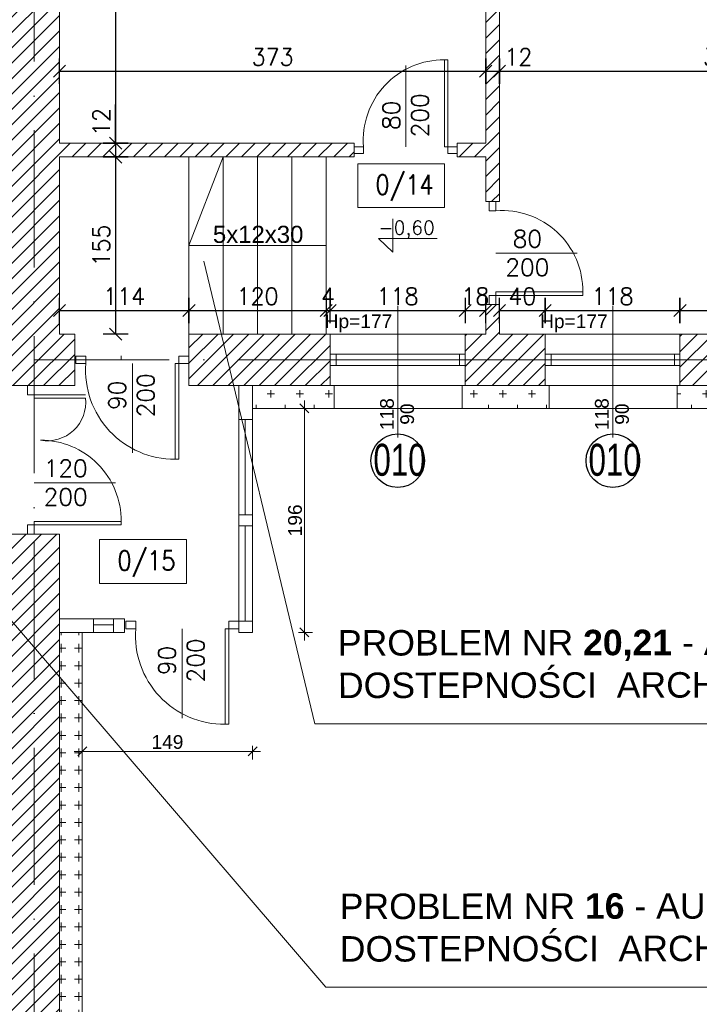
# Model space of a CAD drawing. Header units: millimetres. Extents: x -37273 to 136949, y -1495242345 to -598.
# Tile 45 of 53: x 57788 to 58383, y -17411 to -16549. Entities that reach past the tile are written whole.
import ezdxf

# ---------------------------------------------------------------- set-up
doc = ezdxf.new("R2010")
doc.units = ezdxf.units.MM
doc.linetypes.add('217-500', pattern=[2, 0, -0.5, 1.5])
doc.linetypes.add('ACAD_ISO10W100', pattern=[18, 12, -3, 0, -3])
for name, color, linetype, lineweight in [('0.09Opis', 20, 'Continuous', 9), ('A-DRZ', 3, 'Continuous', 13), ('A-OKN', 3, 'Continuous', 13), ('F-BIL-OP', 103, 'Continuous', 9), ('urządzenia', 252, 'Continuous', 0), ('wymiarowannie', 253, 'Continuous', 5), ('ściany', 190, 'Continuous', 25)]:
    doc.layers.add(name, color=color, linetype=linetype, lineweight=lineweight)
for name, color, linetype in [('OPISY', 4, 'Continuous'), ('wym', 1, 'Continuous'), ('ściana', 7, 'Continuous')]:
    doc.layers.add(name, color=color, linetype=linetype)
doc.layers.add('projektowana skarpa', color=7, linetype='Continuous', lineweight=5, true_color=0x3f3f3f)
doc.styles.add('arial12', font='arial.ttf', dxfattribs={"height": 12})
doc.styles.add('op2', font='arial.ttf')
doc.styles.add('SIMPLEX', font='simplex', dxfattribs={"width": 0.85})
doc.styles.get("Standard").update_dxf_attribs({"font": 'arial.ttf'})
doc.styles.add('Style-CHAR_FAST_FONT', font='CHAR_FAST_FONT.shx')
doc.styles.add('WYM_50', font='simplex.shx', dxfattribs={"width": 0.95})
doc.dimstyles.new('50', dxfattribs={"dimtxt": 15, "dimasz": 0.15, "dimexe": 13, "dimexo": 30, "dimgap": 5, "dimtad": 1, "dimdec": 0, "dimrnd": 0.5, "dimzin": 1, "dimdsep": 46, "dimtxsty": 'WYM_50', "dimblk": 'A', "dimcen": 3, "dimdle": 5, "dimse1": 1, "dimse2": 1, "dimclrd": 256, "dimclre": 256, "dimclrt": 2, "dimaunit": 1, "dimadec": 0, "dimazin": 0, "dimtfac": 0.32, "dimtdec": 0, "dimtix": 1, "dimtmove": 1, "dimatfit": 3, "dimldrblk": 'A', "dimfxl": 1, "dimtvp": 0.08, "dimtolj": 1, "dimtzin": 1, "dimarcsym": 0})
doc.dimstyles.new('ISO-25', dxfattribs={"dimscale": 0, "dimtxt": 12, "dimasz": 8, "dimexe": 7, "dimexo": 0, "dimgap": 2, "dimtad": 1, "dimdec": 1, "dimtxsty": 'Standard', "dimblk": 'OBLIQUE', "dimcen": 2.5, "dimdle": 7, "dimclrd": 256, "dimclrt": 2, "dimadec": 0, "dimazin": 0, "dimtfac": 1, "dimtdec": 1, "dimtix": 1, "dimtmove": 0, "dimatfit": 3, "dimldrblk": 'OBLIQUE', "dimfxl": 5, "dimfxlon": 1, "dimtfillclr": 256, "dimlwd": 5, "dimlwe": 5, "dimarcsym": 0})

# ---------------------------------------------------------------- blocks, each defined once
blk = doc.blocks.new('DRZWI80')
at = {"layer": 'A-DRZ', "extrusion": (0, 0, -1)}
for points in [[(-63186.49, 25780.28), (-63183.49, 25780.28), (-63183.49, 25856.28)], [(-63186.49, 25856.28), (-63183.49, 25856.28)]]:
    blk.add_lwpolyline(points, dxfattribs=at)
at = {"layer": 'A-DRZ'}
for points in [[(63186.49, 25780.28), (63186.49, 25856.28)], [(63149.49, 25780.28), (63149.49, 25851.36)]]:
    blk.add_lwpolyline(points, dxfattribs=at)
for points in [[(63104.49, 25774.28), (63104.49, 25780.28), (63112.49, 25780.28), (63112.49, 25774.28)], [(63194.49, 25774.28), (63194.49, 25780.28), (63186.49, 25780.28), (63186.49, 25774.28)]]:
    blk.add_lwpolyline(points, close=True, dxfattribs=at)
at = {"layer": 'A-DRZ', "color": 1}
blk.add_arc((63182.77, 25785.79), 70.49, 89.40844, 184.48773, dxfattribs=at)
blk = doc.blocks.new('GFT43')
at = {"layer": 'A-DRZ'}
blk.add_blockref('DRZWI80', (-63194.49, -25774.28), dxfattribs=at)
blk = doc.blocks.new('A')
at = {"color": 1, "linetype": 'Continuous'}
blk.add_line((0, 73.6), (0, -73.6), dxfattribs=at)
at = {"color": 7, "linetype": 'Continuous'}
blk.add_line((-35.3, -35.3), (35.3, 35.3), dxfattribs=at)
blk = doc.blocks.new('*D2042')
at = {"layer": 'Defpoints', "color": 0, "lineweight": 13, "ltscale": 3}
for p in [(57823.02, -16999.38), (57972.02, -16999.38), (57972.02, -17879.37)]:
    blk.add_point(p, dxfattribs=at)
at = {"layer": 'wym', "lineweight": -2}
blk.add_line((57823.17, -17879.37), (57971.87, -17879.37), dxfattribs=at)
at = {"layer": 'wym', "lineweight": -2, "ltscale": 3, "xscale": 0.15, "yscale": 0.15, "zscale": 0.15, "rotation": 180}
blk.add_blockref('A', (57823.02, -17879.37), dxfattribs=at)
at = {"layer": 'wym', "lineweight": -2, "ltscale": 3, "xscale": 0.15, "yscale": 0.15, "zscale": 0.15}
blk.add_blockref('A', (57972.02, -17879.37), dxfattribs=at)
at = {"layer": 'wym', "color": 2, "ltscale": 3, "insert": (57897.52, -17866.87), "char_height": 15, "attachment_point": 5, "style": 'WYM_50'}
blk.add_mtext('\\A1;149', dxfattribs=at)
blk = doc.blocks.new('*D2043')
at = {"layer": 'Defpoints', "color": 0, "lineweight": 13, "ltscale": 3}
for p in [(57972.02, -16869.38), (58059.77, -16869.38), (58059.77, -17879.37)]:
    blk.add_point(p, dxfattribs=at)
at = {"layer": 'wym', "lineweight": -2}
blk.add_line((57972.17, -17879.37), (58059.62, -17879.37), dxfattribs=at)
at = {"layer": 'wym', "lineweight": -2, "ltscale": 3, "xscale": 0.15, "yscale": 0.15, "zscale": 0.15, "rotation": 180}
blk.add_blockref('A', (57972.02, -17879.37), dxfattribs=at)
at = {"layer": 'wym', "lineweight": -2, "ltscale": 3, "xscale": 0.15, "yscale": 0.15, "zscale": 0.15}
blk.add_blockref('A', (58059.77, -17879.37), dxfattribs=at)
at = {"layer": 'wym', "color": 2, "ltscale": 3, "insert": (58015.89, -17866.87), "char_height": 15, "attachment_point": 5, "style": 'WYM_50'}
blk.add_mtext('\\A1;88', dxfattribs=at)
blk = doc.blocks.new('*D2052')
at = {"layer": 'Defpoints', "color": 0, "lineweight": 13, "ltscale": 3}
for p in [(58646.02, -16869.38), (57823.02, -17208.75), (58646.02, -17925.19)]:
    blk.add_point(p, dxfattribs=at)
at = {"layer": 'wym', "lineweight": -2}
blk.add_line((57823.17, -17925.19), (58645.87, -17925.19), dxfattribs=at)
at = {"layer": 'wym', "lineweight": -2, "ltscale": 3, "xscale": 0.15, "yscale": 0.15, "zscale": 0.15, "rotation": 180}
blk.add_blockref('A', (57823.02, -17925.19), dxfattribs=at)
at = {"layer": 'wym', "lineweight": -2, "ltscale": 3, "xscale": 0.15, "yscale": 0.15, "zscale": 0.15}
blk.add_blockref('A', (58646.02, -17925.19), dxfattribs=at)
at = {"layer": 'wym', "color": 2, "ltscale": 3, "insert": (58234.52, -17912.69), "char_height": 15, "attachment_point": 5, "style": 'WYM_50'}
blk.add_mtext('\\A1;823', dxfattribs=at)
blk = doc.blocks.new('*D2099')
at = {"layer": 'Defpoints', "color": 0, "lineweight": 13, "ltscale": 3}
for p in [(58196.02, -16594.39), (57823.02, -16612.86), (58196.02, -16612.86)]:
    blk.add_point(p, dxfattribs=at)
at = {"layer": 'wym', "lineweight": -2}
blk.add_line((57823.17, -16594.39), (58195.87, -16594.39), dxfattribs=at)
at = {"layer": 'wym', "lineweight": -2, "ltscale": 3, "xscale": 0.15, "yscale": 0.15, "zscale": 0.15, "rotation": 180}
blk.add_blockref('A', (57823.02, -16594.39), dxfattribs=at)
at = {"layer": 'wym', "lineweight": -2, "ltscale": 3, "xscale": 0.15, "yscale": 0.15, "zscale": 0.15}
blk.add_blockref('A', (58196.02, -16594.39), dxfattribs=at)
at = {"layer": 'wym', "color": 2, "ltscale": 3, "insert": (58009.52, -16581.89), "char_height": 15, "attachment_point": 5, "style": 'WYM_50'}
blk.add_mtext('\\A1;373', dxfattribs=at)
blk = doc.blocks.new('*D2100')
at = {"layer": 'Defpoints', "color": 0, "lineweight": 13, "ltscale": 3}
for p in [(58196.02, -16560.47), (58208.02, -16560.47), (58208.02, -16594.39)]:
    blk.add_point(p, dxfattribs=at)
at = {"layer": 'wym', "lineweight": -2}
for p, q in [((58196.17, -16594.39), (58207.87, -16594.39)), ((58208.02, -16594.39), (58239.75, -16594.39))]:
    blk.add_line(p, q, dxfattribs=at)
at = {"layer": 'wym', "lineweight": -2, "ltscale": 3, "xscale": 0.15, "yscale": 0.15, "zscale": 0.15, "rotation": 180}
blk.add_blockref('A', (58196.02, -16594.39), dxfattribs=at)
at = {"layer": 'wym', "lineweight": -2, "ltscale": 3, "xscale": 0.15, "yscale": 0.15, "zscale": 0.15}
blk.add_blockref('A', (58208.02, -16594.39), dxfattribs=at)
at = {"layer": 'wym', "color": 2, "ltscale": 3, "insert": (58224.57, -16581.89), "char_height": 15, "attachment_point": 5, "style": 'WYM_50'}
blk.add_mtext('\\A1;12', dxfattribs=at)
blk = doc.blocks.new('*D2101')
at = {"layer": 'Defpoints', "color": 0, "lineweight": 13, "ltscale": 3}
for p in [(58208.02, -16568.68), (58601.02, -16568.68), (58601.02, -16594.39)]:
    blk.add_point(p, dxfattribs=at)
at = {"layer": 'wym', "lineweight": -2}
blk.add_line((58208.17, -16594.39), (58600.87, -16594.39), dxfattribs=at)
at = {"layer": 'wym', "lineweight": -2, "ltscale": 3, "xscale": 0.15, "yscale": 0.15, "zscale": 0.15, "rotation": 180}
blk.add_blockref('A', (58208.02, -16594.39), dxfattribs=at)
at = {"layer": 'wym', "lineweight": -2, "ltscale": 3, "xscale": 0.15, "yscale": 0.15, "zscale": 0.15}
blk.add_blockref('A', (58601.02, -16594.39), dxfattribs=at)
at = {"layer": 'wym', "color": 2, "ltscale": 3, "insert": (58404.52, -16581.89), "char_height": 15, "attachment_point": 5, "style": 'WYM_50'}
blk.add_mtext('\\A1;393', dxfattribs=at)
blk = doc.blocks.new('*D2102')
at = {"layer": 'Defpoints', "color": 0, "lineweight": 13, "ltscale": 3}
for p in [(57904.69, -16171.38), (57872.21, -16657.38), (57904.69, -16657.38)]:
    blk.add_point(p, dxfattribs=at)
at = {"layer": 'wym', "lineweight": -2}
blk.add_line((57872.21, -16171.53), (57872.21, -16657.23), dxfattribs=at)
at = {"layer": 'wym', "lineweight": -2, "ltscale": 3, "xscale": 0.15, "yscale": 0.15, "zscale": 0.15}
for p, rotation in [((57872.21, -16171.38), 90), ((57872.21, -16657.38), 270)]:
    blk.add_blockref('A', p, dxfattribs=dict(at, rotation=rotation))
at = {"layer": 'wym', "color": 2, "ltscale": 3, "insert": (57859.71, -16414.38), "char_height": 15, "attachment_point": 5, "rotation": 90, "style": 'WYM_50'}
blk.add_mtext('\\A1;486', dxfattribs=at)
blk = doc.blocks.new('*D2103')
at = {"layer": 'Defpoints', "color": 0, "lineweight": 13, "ltscale": 3}
for p in [(57891.44, -16657.38), (57872.21, -16669.38), (57891.44, -16669.38)]:
    blk.add_point(p, dxfattribs=at)
at = {"layer": 'wym', "lineweight": -2}
for p, q in [((57872.21, -16657.38), (57872.21, -16623.6)), ((57872.21, -16657.53), (57872.21, -16669.23))]:
    blk.add_line(p, q, dxfattribs=at)
at = {"layer": 'wym', "lineweight": -2, "ltscale": 3, "xscale": 0.15, "yscale": 0.15, "zscale": 0.15}
for p, rotation in [((57872.21, -16657.38), 90), ((57872.21, -16669.38), 270)]:
    blk.add_blockref('A', p, dxfattribs=dict(at, rotation=rotation))
at = {"layer": 'wym', "color": 2, "ltscale": 3, "insert": (57859.71, -16638.78), "char_height": 15, "attachment_point": 5, "rotation": 90, "style": 'WYM_50'}
blk.add_mtext('\\A1;12', dxfattribs=at)
blk = doc.blocks.new('*D2104')
at = {"layer": 'Defpoints', "color": 0, "lineweight": 13, "ltscale": 3}
for p in [(57832.15, -16669.38), (57829.69, -16824.38), (57872.21, -16824.38)]:
    blk.add_point(p, dxfattribs=at)
at = {"layer": 'wym', "lineweight": -2}
blk.add_line((57872.21, -16669.53), (57872.21, -16824.23), dxfattribs=at)
at = {"layer": 'wym', "lineweight": -2, "ltscale": 3, "xscale": 0.15, "yscale": 0.15, "zscale": 0.15}
for p, rotation in [((57872.21, -16669.38), 90), ((57872.21, -16824.38), 270)]:
    blk.add_blockref('A', p, dxfattribs=dict(at, rotation=rotation))
at = {"layer": 'wym', "color": 2, "ltscale": 3, "insert": (57859.71, -16746.88), "char_height": 15, "attachment_point": 5, "rotation": 90, "style": 'WYM_50'}
blk.add_mtext('\\A1;155', dxfattribs=at)
blk = doc.blocks.new('*D2108')
at = {"layer": 'Defpoints', "color": 0, "lineweight": 13, "ltscale": 3}
for p in [(57823.02, -16808.11), (57936.36, -16803.81), (57936.36, -16808.11)]:
    blk.add_point(p, dxfattribs=at)
at = {"layer": 'wym', "lineweight": -2}
blk.add_line((57823.17, -16803.81), (57936.21, -16803.81), dxfattribs=at)
at = {"layer": 'wym', "lineweight": -2, "ltscale": 3, "xscale": 0.15, "yscale": 0.15, "zscale": 0.15, "rotation": 180}
blk.add_blockref('A', (57823.02, -16803.81), dxfattribs=at)
at = {"layer": 'wym', "lineweight": -2, "ltscale": 3, "xscale": 0.15, "yscale": 0.15, "zscale": 0.15}
blk.add_blockref('A', (57936.36, -16803.81), dxfattribs=at)
at = {"layer": 'wym', "color": 2, "ltscale": 3, "insert": (57879.69, -16791.31), "char_height": 15, "attachment_point": 5, "style": 'WYM_50'}
blk.add_mtext('\\A1;114', dxfattribs=at)
blk = doc.blocks.new('*D2109')
at = {"layer": 'Defpoints', "color": 0, "lineweight": 13, "ltscale": 3}
for p in [(57936.36, -16778.3), (58056.36, -16778.3), (58056.36, -16803.81)]:
    blk.add_point(p, dxfattribs=at)
at = {"layer": 'wym', "lineweight": -2}
blk.add_line((57936.51, -16803.81), (58056.21, -16803.81), dxfattribs=at)
at = {"layer": 'wym', "lineweight": -2, "ltscale": 3, "xscale": 0.15, "yscale": 0.15, "zscale": 0.15, "rotation": 180}
blk.add_blockref('A', (57936.36, -16803.81), dxfattribs=at)
at = {"layer": 'wym', "lineweight": -2, "ltscale": 3, "xscale": 0.15, "yscale": 0.15, "zscale": 0.15}
blk.add_blockref('A', (58056.36, -16803.81), dxfattribs=at)
at = {"layer": 'wym', "color": 2, "ltscale": 3, "insert": (57996.36, -16791.31), "char_height": 15, "attachment_point": 5, "style": 'WYM_50'}
blk.add_mtext('\\A1;120', dxfattribs=at)
blk = doc.blocks.new('*D2110')
at = {"layer": 'Defpoints', "color": 0, "lineweight": 13, "ltscale": 3}
for p in [(58059.77, -16803.81), (58056.36, -16824.38), (58059.77, -16824.38)]:
    blk.add_point(p, dxfattribs=at)
at = {"layer": 'wym', "lineweight": -2}
for p, q in [((58056.21, -16803.81), (58056.06, -16803.81)), ((58056.36, -16803.81), (58059.77, -16803.81)), ((58059.92, -16803.81), (58060.07, -16803.81))]:
    blk.add_line(p, q, dxfattribs=at)
at = {"layer": 'wym', "lineweight": -2, "ltscale": 3, "xscale": 0.15, "yscale": 0.15, "zscale": 0.15}
blk.add_blockref('A', (58056.36, -16803.81), dxfattribs=at)
at = {"layer": 'wym', "lineweight": -2, "ltscale": 3, "xscale": 0.15, "yscale": 0.15, "zscale": 0.15, "rotation": 180}
blk.add_blockref('A', (58059.77, -16803.81), dxfattribs=at)
at = {"layer": 'wym', "color": 2, "ltscale": 3, "insert": (58058.06, -16791.31), "char_height": 15, "attachment_point": 5, "style": 'WYM_50'}
blk.add_mtext('\\A1;4', dxfattribs=at)
blk = doc.blocks.new('*D2111')
at = {"layer": 'Defpoints', "color": 0, "lineweight": 13, "ltscale": 3}
for p in [(58178.02, -16803.81), (58059.77, -16829.39), (58178.02, -16829.39)]:
    blk.add_point(p, dxfattribs=at)
at = {"layer": 'wym', "lineweight": -2}
blk.add_line((58059.92, -16803.81), (58177.87, -16803.81), dxfattribs=at)
at = {"layer": 'wym', "lineweight": -2, "ltscale": 3, "xscale": 0.15, "yscale": 0.15, "zscale": 0.15, "rotation": 180}
blk.add_blockref('A', (58059.77, -16803.81), dxfattribs=at)
at = {"layer": 'wym', "lineweight": -2, "ltscale": 3, "xscale": 0.15, "yscale": 0.15, "zscale": 0.15}
blk.add_blockref('A', (58178.02, -16803.81), dxfattribs=at)
at = {"layer": 'wym', "color": 2, "ltscale": 3, "insert": (58118.89, -16791.31), "char_height": 15, "attachment_point": 5, "style": 'WYM_50'}
blk.add_mtext('\\A1;118', dxfattribs=at)
blk = doc.blocks.new('*D2112')
at = {"layer": 'Defpoints', "color": 0, "lineweight": 13, "ltscale": 3}
for p in [(58196.02, -16803.81), (58178.02, -16814.85), (58196.02, -16814.85)]:
    blk.add_point(p, dxfattribs=at)
at = {"layer": 'wym', "lineweight": -2}
for p, q in [((58177.87, -16803.81), (58177.72, -16803.81)), ((58178.02, -16803.81), (58196.02, -16803.81)), ((58196.17, -16803.81), (58196.32, -16803.81))]:
    blk.add_line(p, q, dxfattribs=at)
at = {"layer": 'wym', "lineweight": -2, "ltscale": 3, "xscale": 0.15, "yscale": 0.15, "zscale": 0.15}
blk.add_blockref('A', (58178.02, -16803.81), dxfattribs=at)
at = {"layer": 'wym', "lineweight": -2, "ltscale": 3, "xscale": 0.15, "yscale": 0.15, "zscale": 0.15, "rotation": 180}
blk.add_blockref('A', (58196.02, -16803.81), dxfattribs=at)
at = {"layer": 'wym', "color": 2, "ltscale": 3, "insert": (58187.02, -16791.31), "char_height": 15, "attachment_point": 5, "style": 'WYM_50'}
blk.add_mtext('\\A1;18', dxfattribs=at)
blk = doc.blocks.new('*D2113')
at = {"layer": 'Defpoints', "color": 0, "lineweight": 13, "ltscale": 3}
for p in [(58248.02, -16803.81), (58208.02, -16824.38), (58248.02, -16824.38)]:
    blk.add_point(p, dxfattribs=at)
at = {"layer": 'wym', "lineweight": -2}
blk.add_line((58208.17, -16803.81), (58247.87, -16803.81), dxfattribs=at)
at = {"layer": 'wym', "lineweight": -2, "ltscale": 3, "xscale": 0.15, "yscale": 0.15, "zscale": 0.15, "rotation": 180}
blk.add_blockref('A', (58208.02, -16803.81), dxfattribs=at)
at = {"layer": 'wym', "lineweight": -2, "ltscale": 3, "xscale": 0.15, "yscale": 0.15, "zscale": 0.15}
blk.add_blockref('A', (58248.02, -16803.81), dxfattribs=at)
at = {"layer": 'wym', "color": 2, "ltscale": 3, "insert": (58228.02, -16791.31), "char_height": 15, "attachment_point": 5, "style": 'WYM_50'}
blk.add_mtext('\\A1;40', dxfattribs=at)
blk = doc.blocks.new('*D2114')
at = {"layer": 'Defpoints', "color": 0, "lineweight": 13, "ltscale": 3}
for p in [(58366.02, -16803.81), (58248.02, -16831.22), (58366.02, -16831.22)]:
    blk.add_point(p, dxfattribs=at)
at = {"layer": 'wym', "lineweight": -2}
blk.add_line((58248.17, -16803.81), (58365.87, -16803.81), dxfattribs=at)
at = {"layer": 'wym', "lineweight": -2, "ltscale": 3, "xscale": 0.15, "yscale": 0.15, "zscale": 0.15, "rotation": 180}
blk.add_blockref('A', (58248.02, -16803.81), dxfattribs=at)
at = {"layer": 'wym', "lineweight": -2, "ltscale": 3, "xscale": 0.15, "yscale": 0.15, "zscale": 0.15}
blk.add_blockref('A', (58366.02, -16803.81), dxfattribs=at)
at = {"layer": 'wym', "color": 2, "ltscale": 3, "insert": (58307.02, -16791.31), "char_height": 15, "attachment_point": 5, "style": 'WYM_50'}
blk.add_mtext('\\A1;118', dxfattribs=at)
blk = doc.blocks.new('*D2115')
at = {"layer": 'Defpoints', "color": 0, "lineweight": 13, "ltscale": 3}
for p in [(58450.02, -16803.81), (58366.02, -16834.3), (58450.02, -16834.3)]:
    blk.add_point(p, dxfattribs=at)
at = {"layer": 'wym', "lineweight": -2}
blk.add_line((58366.17, -16803.81), (58449.87, -16803.81), dxfattribs=at)
at = {"layer": 'wym', "lineweight": -2, "ltscale": 3, "xscale": 0.15, "yscale": 0.15, "zscale": 0.15, "rotation": 180}
blk.add_blockref('A', (58366.02, -16803.81), dxfattribs=at)
at = {"layer": 'wym', "lineweight": -2, "ltscale": 3, "xscale": 0.15, "yscale": 0.15, "zscale": 0.15}
blk.add_blockref('A', (58450.02, -16803.81), dxfattribs=at)
at = {"layer": 'wym', "color": 2, "ltscale": 3, "insert": (58408.02, -16791.31), "char_height": 15, "attachment_point": 5, "style": 'WYM_50'}
blk.add_mtext('\\A1;84', dxfattribs=at)
blk = doc.blocks.new('*D2317')
at = {"layer": 'Defpoints', "color": 0, "lineweight": 13, "ltscale": 3}
for p in [(57972.02, -16999.38), (57823.02, -17085.38), (57972.02, -17965.37)]:
    blk.add_point(p, dxfattribs=at)
at = {"layer": 'wym', "lineweight": -2}
blk.add_line((57823.17, -17965.37), (57971.87, -17965.37), dxfattribs=at)
at = {"layer": 'wym', "lineweight": -2, "ltscale": 3, "xscale": 0.15, "yscale": 0.15, "zscale": 0.15, "rotation": 180}
blk.add_blockref('A', (57823.02, -17965.37), dxfattribs=at)
at = {"layer": 'wym', "lineweight": -2, "ltscale": 3, "xscale": 0.15, "yscale": 0.15, "zscale": 0.15}
blk.add_blockref('A', (57972.02, -17965.37), dxfattribs=at)
at = {"layer": 'wym', "color": 2, "ltscale": 3, "insert": (57897.52, -17952.87), "char_height": 15, "attachment_point": 5, "style": 'WYM_50'}
blk.add_mtext('\\A1;149', dxfattribs=at)
blk = doc.blocks.new('_Oblique')
at = {"color": 0, "linetype": 'ByBlock', "lineweight": -2}
blk.add_line((-0.5, -0.5), (0.5, 0.5), dxfattribs=at)
blk = doc.blocks.new('*D2318')
at = {"layer": 'Defpoints', "color": 0, "lineweight": 13, "ltscale": 3}
for p in [(57843.02, -17085.38), (57992.02, -17085.38), (57992.02, -17189.5)]:
    blk.add_point(p, dxfattribs=at)
at = {"layer": 'wymiarowannie', "color": 0, "lineweight": 5, "ltscale": 3}
for p, q in [((57843.02, -17184.5), (57843.02, -17196.5)), ((57992.02, -17184.5), (57992.02, -17196.5))]:
    blk.add_line(p, q, dxfattribs=at)
at = {"layer": 'wymiarowannie', "lineweight": 5, "ltscale": 3}
blk.add_line((57836.02, -17189.5), (57999.02, -17189.5), dxfattribs=at)
at = {"layer": 'wymiarowannie', "lineweight": 5, "ltscale": 3, "xscale": 8, "yscale": 8, "zscale": 8, "rotation": 180}
blk.add_blockref('_Oblique', (57843.02, -17189.5), dxfattribs=at)
at = {"layer": 'wymiarowannie', "lineweight": 5, "ltscale": 3, "xscale": 8, "yscale": 8, "zscale": 8}
blk.add_blockref('_Oblique', (57992.02, -17189.5), dxfattribs=at)
at = {"layer": 'wymiarowannie', "color": 2, "lineweight": 13, "ltscale": 3, "insert": (57917.52, -17181.38), "char_height": 12, "attachment_point": 5}
blk.add_mtext('149', dxfattribs=at)
blk = doc.blocks.new('*D2319')
at = {"layer": 'Defpoints', "color": 0, "lineweight": 13, "ltscale": 3}
for p in [(57992.02, -16889.38), (57992.02, -17085.38), (58037.34, -17085.38)]:
    blk.add_point(p, dxfattribs=at)
at = {"layer": 'wymiarowannie', "lineweight": 5, "ltscale": 3}
blk.add_line((58037.34, -16882.38), (58037.34, -17092.38), dxfattribs=at)
at = {"layer": 'wymiarowannie', "color": 0, "lineweight": 5, "ltscale": 3}
for p, q in [((58032.34, -16889.38), (58044.34, -16889.38)), ((58032.34, -17085.38), (58044.34, -17085.38))]:
    blk.add_line(p, q, dxfattribs=at)
at = {"layer": 'wymiarowannie', "lineweight": 5, "ltscale": 3, "xscale": 8, "yscale": 8, "zscale": 8}
for p, rotation in [((58037.34, -16889.38), 90), ((58037.34, -17085.38), 270)]:
    blk.add_blockref('_Oblique', p, dxfattribs=dict(at, rotation=rotation))
at = {"layer": 'wymiarowannie', "color": 2, "lineweight": 13, "ltscale": 3, "insert": (58029.21, -16987.38), "char_height": 12, "attachment_point": 5, "rotation": 90}
blk.add_mtext('196', dxfattribs=at)

msp = doc.modelspace()

# ---------------------------------------------------------------- hatches: boundary and pattern name
at = {"layer": 'wymiarowannie', "lineweight": 13, "ltscale": 3}
h = msp.add_hatch(dxfattribs=at)
h.set_pattern_fill('ANSI31', color=5, scale=3)
h.set_pattern_definition([(45, (58141.015, -16148.878), (-6.73519, 6.73519), [])])
h.paths.add_polyline_path([(58141.02, -16171.38), (58141.02, -16148.88), (58248.02, -16148.88), (58248.02, -16171.38), (58208.02, -16171.38), (58208.02, -16354.38), (58420.97, -16354.38), (58420.97, -16366.38), (58208.02, -16366.38), (58208.02, -16708.48), (58196.02, -16708.48), (58196.02, -16669.38), (58171, -16669.38), (58171, -16657.38), (58196.02, -16657.38), (58196.02, -16171.38)])
h.paths.add_polyline_path([(58178.02, -16846.88), (58178.02, -16824.38), (58196.02, -16824.38), (58196.02, -16798.48), (58208.02, -16798.48), (58208.02, -16824.38), (58248.02, -16824.38), (58248.02, -16846.88)])
h.paths.add_polyline_path([(58366.02, -16846.88), (58366.02, -16824.38), (58450.02, -16824.38), (58450.02, -16846.88)])
h.paths.add_polyline_path([(58366.02, -16869.38), (58366.02, -16846.88), (58450.02, -16846.88), (58450.02, -16869.38)])
h.paths.add_polyline_path([(58178.02, -16869.38), (58178.02, -16846.88), (58248.02, -16846.88), (58248.02, -16869.38)])
h.paths.add_polyline_path([(58304.73, -16825.67), (58241.64, -16825.67), (58241.64, -16804.29), (58304.73, -16804.29)], flags=9)
h.paths.add_polyline_path([(58506.48, -16825.67), (58443.39, -16825.67), (58443.39, -16804.29), (58506.48, -16804.29)], flags=9)
h.paths.add_polyline_path([(58200.94, -16802.56), (58173.09, -16802.56), (58173.09, -16780.06), (58200.94, -16780.06)], flags=9)
h = msp.add_hatch(dxfattribs=at)
h.set_pattern_fill('ANSI31', color=5, scale=3)
h.set_pattern_definition([(45, (57176.015, -16869.378), (-6.73519, 6.73519), [])])
h.paths.add_polyline_path([(57176.02, -16869.38), (57176.02, -16834.38), (57778.02, -16834.38), (57778.02, -16538.07), (57801.02, -16538.07), (57801.02, -16869.38)])
h.paths.add_polyline_path([(57801.02, -16846.88), (57801.02, -16538.07), (57823.02, -16538.07), (57823.02, -16657.38), (58081, -16657.38), (58081, -16669.38), (57823.02, -16669.38), (57823.02, -16824.38), (57836.36, -16824.38), (57836.36, -16846.88)])
h.paths.add_polyline_path([(57778.02, -16538.07), (57778.02, -16316.1), (57801.02, -16316.1), (57801.02, -16538.07)])
h.paths.add_polyline_path([(57801.02, -16538.07), (57801.02, -16316.1), (57823.02, -16316.1), (57823.02, -16538.07)])
h.paths.add_polyline_path([(57936.36, -16869.38), (57936.36, -16846.88), (58059.77, -16846.88), (58059.77, -16869.38)])
h.paths.add_polyline_path([(57936.36, -16846.88), (57936.36, -16824.38), (58059.77, -16824.38), (58059.77, -16846.88)])
h.paths.add_polyline_path([(57801.02, -16869.38), (57801.02, -16846.88), (57836.36, -16846.88), (57836.36, -16869.38), (57823.02, -16869.38)])
h.paths.add_polyline_path([(58116.23, -16825.67), (58053.15, -16825.67), (58053.15, -16804.29), (58116.23, -16804.29)], flags=9)
h = msp.add_hatch(dxfattribs=at)
h.set_pattern_fill('CROSS', color=1, scale=2)
h.set_pattern_definition([(0, (57992.015, -16889.378), (12.7, 12.7), [6.35, -19.05]), (90, (57995.19, -16892.553), (-12.7, 12.7), [6.35, -19.05])])
h.paths.add_polyline_path([(58363.49, -16889.38), (58363.49, -16869.38), (58366.02, -16869.38), (58450.02, -16869.38), (58453.43, -16869.38), (58453.43, -16889.38)])
h.paths.add_polyline_path([(58624.02, -16889.38), (58624.02, -16869.38), (58646.02, -16869.38), (58646.02, -16846.88), (58666.02, -16846.88), (58666.02, -16889.38)])
h.paths.add_polyline_path([(58175.49, -16889.38), (58175.49, -16869.38), (58177.77, -16869.38), (58248.26, -16869.38), (58251.43, -16869.38), (58251.43, -16889.38)])
h.paths.add_polyline_path([(57992.02, -16889.38), (57992.02, -16869.38), (58060.02, -16869.38), (58063.43, -16869.38), (58063.43, -16889.38)])
h.paths.add_polyline_path([(58565.49, -16889.38), (58565.49, -16869.38), (58568.02, -16869.38), (58624.02, -16869.38), (58624.02, -16889.38)])
h = msp.add_hatch(dxfattribs=at)
h.set_pattern_fill('ANSI31', color=5, scale=3)
h.set_pattern_definition([(45, (57454.015, -17743.378), (-6.73519, 6.73519), [])])
h.paths.add_polyline_path([(57595.02, -17017.69), (57595.02, -16999.38), (57801.02, -16999.38), (57801.02, -17720.88), (57769.02, -17720.88), (57769.02, -17698.38), (57778.02, -17698.38), (57778.02, -17024.38), (57595.02, -17024.38)])
h.paths.add_polyline_path([(57454.02, -17176.38), (57454.02, -17164.38), (57484.02, -17164.38), (57484.02, -17698.38), (57531.02, -17698.38), (57531.02, -17720.88), (57472.02, -17720.88), (57472.02, -17698.38), (57472.02, -17176.38)])
h.paths.add_polyline_path([(57801.02, -17720.88), (57801.02, -16999.38), (57823.02, -16999.38), (57823.02, -17720.88)])
h.paths.add_polyline_path([(57472.02, -17743.38), (57472.02, -17720.88), (57531.02, -17720.88), (57531.02, -17743.38)])
h.paths.add_polyline_path([(57769.02, -17743.38), (57769.02, -17720.88), (57801.02, -17720.88), (57801.02, -17743.38)])
h.paths.add_polyline_path([(57801.02, -17743.38), (57801.02, -17720.88), (57823.02, -17720.88), (57823.02, -17743.38)])
h.paths.add_polyline_path([(57491.94, -17626.74), (57464.09, -17626.74), (57464.09, -17604.24), (57491.94, -17604.24)], flags=9)
h.paths.add_polyline_path([(57781.68, -17662.2), (57765.35, -17662.2), (57765.35, -17639.7), (57781.68, -17639.7)], flags=9)
h = msp.add_hatch(dxfattribs=at)
h.set_pattern_fill('CROSS', color=1, scale=0.6, angle=45)
h.set_pattern_definition([(90, (-12462.238, -3.81), (-15.24, 9e-16), [7.62, -7.62]), (180, (-12458.429, 0), (-2e-15, -15.24), [7.62, -7.62])])
h.paths.add_polyline_path([(57843.02, -17720.88), (57843.02, -17085.38), (57823.02, -17085.38), (57823.02, -17720.88)])

# ---------------------------------------------------------------- linework, layer by layer
at = {"layer": '0.09Opis', "ltscale": 0.01}
msp.add_lwpolyline([(58114.72, -16723.46), (58114.72, -16752.69), (58102.13, -16740.67), (58153.65, -16740.67)], dxfattribs=at)
msp.add_lwpolyline([(58114.72, -16723.46), (58114.72, -16752.69), (58102.13, -16740.67), (58153.65, -16740.67)], dxfattribs=at)
at = {"layer": 'A-DRZ', "extrusion": (0, 0, -1)}
for points in [[(-57877.02, -16843.38), (-57877.02, -16846.38)], [(-57801.02, -16877.38), (-57801.02, -16880.38), (-57845.84, -16880.38)], [(-57801.02, -16991.38), (-57801.02, -16988.38), (-57877.02, -16988.38)], [(-57801.02, -16991.38), (-57801.02, -16988.38), (-57877.02, -16988.38)], [(-57877.02, -16991.38), (-57877.02, -16988.38)], [(-57877.02, -16991.38), (-57877.02, -16988.38)]]:
    msp.add_lwpolyline(points, dxfattribs=at)
at = {"layer": 'A-DRZ'}
for points in [[(57795.02, -16869.38), (57801.02, -16869.38), (57801.02, -16877.38), (57795.02, -16877.38)], [(57795.02, -16999.38), (57801.02, -16999.38), (57801.02, -16991.38), (57795.02, -16991.38)], [(57795.02, -16999.38), (57801.02, -16999.38), (57801.02, -16991.38), (57795.02, -16991.38)]]:
    msp.add_lwpolyline(points, close=True, dxfattribs=at)
for points in [[(57801.02, -16877.38), (57845.84, -16877.38)], [(57801.02, -16880.38), (57845.84, -16880.38)], [(57801.02, -16954.38), (57872.1, -16954.38)], [(57801.02, -16954.38), (57872.1, -16954.38)], [(57801.02, -16991.38), (57877.02, -16991.38)], [(57801.02, -16991.38), (57877.02, -16991.38)]]:
    msp.add_lwpolyline(points, dxfattribs=at)
at = {"layer": 'A-DRZ', "color": 1}
for centre, radius, start, end in [((57812.39, -16884.03), 33.65, 259.97807, 6.22398), ((57806.53, -16987.65), 70.49, 359.40844, 90), ((57806.53, -16987.65), 70.49, 359.40844, 90)]:
    msp.add_arc(centre, radius, start, end, dxfattribs=at)
at = {"layer": 'A-OKN'}
for p, q in [((58178.02, -16824.38), (58060.02, -16824.38)), ((58366.26, -16824.38), (58248.26, -16824.38)), ((58178.02, -16841.88), (58060.02, -16841.88)), ((58178.02, -16841.88), (58060.02, -16841.88)), ((58065.02, -16841.88), (58065.02, -16851.88)), ((58065.02, -16841.88), (58065.02, -16851.88)), ((58173.02, -16841.88), (58173.02, -16851.88)), ((58173.02, -16841.88), (58173.02, -16851.88)), ((58366.26, -16841.88), (58248.26, -16841.88)), ((58366.26, -16841.88), (58248.26, -16841.88)), ((58253.26, -16841.88), (58253.26, -16851.88)), ((58253.26, -16841.88), (58253.26, -16851.88)), ((58361.26, -16841.88), (58361.26, -16851.88)), ((58361.26, -16841.88), (58361.26, -16851.88)), ((58065.02, -16846.88), (58173.02, -16846.88)), ((58065.02, -16846.88), (58173.02, -16846.88)), ((58253.26, -16846.88), (58361.26, -16846.88)), ((58253.26, -16846.88), (58361.26, -16846.88)), ((58178.02, -16851.88), (58060.02, -16851.88)), ((58178.02, -16851.88), (58060.02, -16851.88)), ((58366.26, -16851.88), (58248.26, -16851.88)), ((58366.26, -16851.88), (58248.26, -16851.88)), ((58178.02, -16869.38), (58060.02, -16869.38)), ((58366.26, -16869.38), (58248.26, -16869.38)), ((58363.49, -16889.38), (58251.43, -16889.38))]:
    msp.add_line(p, q, dxfattribs=at)
msp.add_lwpolyline([(58063.43, -16889.38), (58175.49, -16889.38)], dxfattribs=at)
at = {"layer": 'F-BIL-OP', "color": 0}
for points in [[(58083.99, -16675.25), (58159.94, -16675.25), (58159.94, -16713.64), (58083.99, -16713.64)], [(57858.18, -17004.2), (57934.13, -17004.2), (57934.13, -17042.59), (57858.18, -17042.59)]]:
    msp.add_lwpolyline(points, close=True, dxfattribs=at)
at = {"layer": 'projektowana skarpa', "color": 1, "lineweight": 13}
for points in [[(58046.57, -17165.27), (57949.47, -16760.59)], [(58737.66, -17165.27), (58737.66, -17165.27), (58046.57, -17165.27)], [(58741.72, -17395.94), (58741.72, -17395.94), (58056.23, -17395.85)]]:
    msp.add_lwpolyline(points, dxfattribs=at)
at = {"layer": 'wymiarowannie', "color": 251, "linetype": 'ACAD_ISO10W100', "lineweight": 13, "ltscale": 10}
for p, q in [((57801.02, -18026.75), (57801.02, -15592.34)), ((58819.66, -16846.88), (57801.02, -16846.88))]:
    msp.add_line(p, q, dxfattribs=at)
at = {"layer": 'wymiarowannie', "color": 1, "lineweight": 13, "ltscale": 3}
for p, q in [((58081, -16657.38), (58081, -16669.38)), ((57936.36, -16746.88), (57966.36, -16669.38)), ((58056.36, -16746.88), (57936.36, -16746.88)), ((57936.36, -16840.88), (57936.36, -16852.88)), ((57595.02, -16999.38), (57823.02, -16999.38)), ((57801.02, -16999.38), (57789.02, -16999.38))]:
    msp.add_line(p, q, dxfattribs=at)
at = {"layer": 'wymiarowannie', "color": 5, "lineweight": 13, "ltscale": 3}
for p, q in [((57936.36, -16824.38), (57936.36, -16669.38)), ((57966.36, -16824.38), (57966.36, -16669.38)), ((57996.36, -16824.38), (57996.36, -16669.38)), ((58026.36, -16824.38), (58026.36, -16669.38)), ((58056.36, -16824.38), (58056.36, -16669.38)), ((57980.02, -16889.38), (57980.02, -17073.38)), ((57992.02, -16889.38), (57992.02, -17085.38)), ((57985.65, -16899.15), (57985.65, -16982.49)), ((57985.65, -16992.27), (57985.65, -17075.6)), ((57843.02, -17073.38), (57880.02, -17073.38)), ((57880.02, -17073.38), (57880.02, -17085.38)), ((57980.02, -17073.38), (57980.02, -17073.38)), ((57980.02, -17073.38), (57980.02, -17085.38)), ((57870.24, -17078.9), (57852.65, -17078.9)), ((57843.02, -17085.38), (57880.02, -17085.38)), ((57980.02, -17085.38), (57992.02, -17085.38))]:
    msp.add_line(p, q, dxfattribs=at)
at = {"layer": 'wymiarowannie', "ltscale": 3}
for p, q in [((58119.02, -16799.52), (58119.02, -16914.84)), ((58307.26, -16799.52), (58307.26, -16914.84))]:
    msp.add_line(p, q, dxfattribs=at)
at = {"layer": 'wymiarowannie', "color": 5, "lineweight": 13, "ltscale": 3}
for points in [[(57992.02, -16899.15), (57980.02, -16899.15), (57980.02, -16869.38), (57992.02, -16869.38)], [(57992.02, -16992.27), (57980.02, -16992.27), (57980.02, -16982.49), (57992.02, -16982.49)], [(57852.79, -17073.38), (57852.79, -17085.38), (57823.02, -17085.38), (57823.02, -17073.38)], [(57880.02, -17073.38), (57880.02, -17085.38), (57870.24, -17085.38), (57870.24, -17073.38)], [(57992.02, -17085.38), (57980.02, -17085.38), (57980.02, -17075.6), (57992.02, -17075.6)]]:
    msp.add_lwpolyline(points, close=True, dxfattribs=at)
at = {"layer": 'ściana', "lineweight": 13, "ltscale": 3}
for p, q in [((57823.02, -16171.38), (57823.02, -16657.38)), ((58196.02, -16171.38), (58196.02, -16657.38)), ((58208.02, -16366.38), (58208.02, -16708.48)), ((57823.02, -16657.38), (58081, -16657.38)), ((58171, -16657.38), (58196.02, -16657.38)), ((58171, -16657.38), (58171, -16669.38)), ((57823.02, -16669.38), (57823.02, -16824.38)), ((57823.02, -16669.38), (58081, -16669.38)), ((58171, -16669.38), (58196.02, -16669.38)), ((58196.02, -16669.38), (58196.02, -16708.48)), ((58208.02, -16708.48), (58196.02, -16708.48)), ((58196.02, -16798.48), (58196.02, -16824.38)), ((58208.02, -16798.48), (58196.02, -16798.48)), ((58208.02, -16798.48), (58208.02, -16824.38)), ((57823.02, -16824.38), (57836.36, -16824.38)), ((57836.36, -16824.38), (57836.36, -16869.38)), ((57936.36, -16824.38), (58059.77, -16824.38)), ((57936.36, -16824.38), (57936.36, -16869.38)), ((58059.77, -16824.38), (58059.77, -16869.38)), ((58177.77, -16824.38), (58196.02, -16824.38)), ((58178.02, -16824.38), (58178.02, -16869.38)), ((58208.02, -16824.38), (58248.02, -16824.38)), ((58248.02, -16824.38), (58248.02, -16869.38)), ((58366.02, -16824.38), (58450.02, -16824.38)), ((58366.02, -16824.38), (58366.02, -16869.38)), ((57176.02, -16869.38), (57823.02, -16869.38)), ((57823.02, -16869.38), (57836.36, -16869.38)), ((57936.36, -16869.38), (58059.77, -16869.38)), ((58177.77, -16869.38), (58248.02, -16869.38)), ((58366.02, -16869.38), (58450.02, -16869.38)), ((57795.02, -16999.38), (57595.02, -16999.38)), ((57823.02, -16999.38), (57823.02, -17743.38))]:
    msp.add_line(p, q, dxfattribs=at)
at = {"layer": 'ściana', "color": 1, "lineweight": 13, "ltscale": 3}
for points in [[(57992.02, -16889.38), (57992.02, -16869.38), (57936.36, -16869.38)], [(58063.43, -16889.38), (58063.43, -16869.38)], [(58175.49, -16889.38), (58175.49, -16869.38)], [(58251.43, -16889.38), (58251.43, -16869.38)], [(58063.43, -16889.38), (57992.02, -16889.38)], [(58251.43, -16889.38), (58175.49, -16889.38)], [(58453.43, -16889.38), (58363.49, -16889.38)], [(57843.02, -17085.38), (57843.02, -17763.38), (57766.02, -17763.38)]]:
    msp.add_lwpolyline(points, dxfattribs=at)
at = {"layer": 'ściana', "lineweight": 13, "ltscale": 3}
for points in [[(58363.49, -16889.38), (58363.49, -16869.38)], [(58063.43, -16889.38), (57992.02, -16889.38)], [(57843.02, -17085.38), (57823.02, -17085.38), (57823.02, -16999.38)]]:
    msp.add_lwpolyline(points, dxfattribs=at)
at = {"layer": 'ściany', "color": 5, "ltscale": 100}
for centre in [(58119.02, -16935.15), (58307.26, -16935.15)]:
    msp.add_circle(centre, 23.43, dxfattribs=at)

# ---------------------------------------------------------------- block references
at = {"layer": 'A-DRZ'}
msp.add_blockref('GFT43', (58171, -16666.38), dxfattribs=at)
msp.add_blockref('GFT43', (58171, -16666.38), dxfattribs=at)
at = {"layer": 'A-DRZ', "rotation": 270}
msp.add_blockref('GFT43', (58199.02, -16798.48), dxfattribs=at)
msp.add_blockref('GFT43', (58199.02, -16798.48), dxfattribs=at)
at = {"layer": 'A-DRZ', "xscale": -1.1, "yscale": 1.1, "zscale": 1.1, "rotation": 180}
msp.add_blockref('GFT43', (57936.36, -16843.58), dxfattribs=at)
at = {"layer": 'wymiarowannie', "color": 5, "lineweight": 13, "ltscale": 3, "xscale": -1.1, "yscale": 1.1, "zscale": 1.1, "rotation": 180}
msp.add_blockref('GFT43', (57980.02, -17075.6), dxfattribs=at)

# ---------------------------------------------------------------- texts
at = {"layer": '0.09Opis', "ltscale": 0.01, "insert": (58102.11, -16725.25), "char_height": 12, "attachment_point": 1}
msp.add_mtext('{\\Fsimplex|c238;-0,60}', dxfattribs=at)
at = {"layer": 'A-DRZ', "char_height": 15, "attachment_point": 5, "rotation": 90}
for s, insert in [('\\pxqc;{\\Fsimplex|c238;80\\P\\pq*;\\Fsimplex|c0;2\\Fsimplex|c238;00}', (58126, -16632.92)), ('\\pxqc;{\\Fsimplex|c238;90\\P\\pq*;\\Fsimplex|c0;2\\Fsimplex|c238;00}', (57886.04, -16877.91))]:
    msp.add_mtext(s, dxfattribs=dict(at, insert=insert))
at = {"layer": 'A-DRZ', "char_height": 15, "attachment_point": 5}
for s, insert in [('\\pxqc;{\\Fsimplex|c238;80\\P\\pq*;\\Fsimplex|c0;2\\Fsimplex|c238;00}', (58232.47, -16753.48)), ('{\\Fsimplex|c238;120\\P\\Fsimplex|c0;2\\Fsimplex|c238;00}', (57828.47, -16954.38))]:
    msp.add_mtext(s, dxfattribs=dict(at, insert=insert))
at = {"layer": 'F-BIL-OP', "color": 0, "style": 'SIMPLEX', "width": 0.85}
for s, p in [('0/14', (58099.58, -16702.11)), ('0/15', (57873.77, -17031.05))]:
    msp.add_text(s, height=17, dxfattribs=at).set_placement(p)
at = {"layer": 'OPISY', "color": 4, "ltscale": 3, "style": 'op2', "width": 0.7}
for p in [(58097.75, -16948.34), (58285.99, -16948.34)]:
    msp.add_text('010', height=28, dxfattribs=at).set_placement(p)
at = {"layer": 'urządzenia', "insert": (57996.9, -16737.2), "char_height": 15, "width": 123.8838, "attachment_point": 5, "style": 'arial12'}
msp.add_mtext('5x12x30', dxfattribs=at)
at = {"layer": 'urządzenia', "char_height": 12, "attachment_point": 5}
for insert in [(58084.69, -16814.98), (58273.19, -16814.98)]:
    msp.add_mtext('Hp=177', dxfattribs=dict(at, insert=insert))
at = {"layer": 'wymiarowannie', "color": 1, "lineweight": 13, "ltscale": 3, "char_height": 12, "attachment_point": 5, "rotation": 90}
for insert in [(58109.71, -16894.41), (58297.71, -16894.41)]:
    msp.add_mtext('118', dxfattribs=dict(at, insert=insert))
at = {"layer": 'wymiarowannie', "color": 1, "lineweight": 13, "ltscale": 3, "char_height": 12, "width": 30.7607, "attachment_point": 5, "rotation": 90}
for insert in [(58127.37, -16894.41), (58315.37, -16894.41)]:
    msp.add_mtext('90', dxfattribs=dict(at, insert=insert))
at = {"layer": 'wymiarowannie', "color": 5, "lineweight": 13, "ltscale": 3, "insert": (57929.7, -17109.93), "char_height": 15, "attachment_point": 5, "rotation": 90}
msp.add_mtext('\\pxqc;{\\Fsimplex|c238;90\\P\\pq*;\\Fsimplex|c0;2\\Fsimplex|c238;00}', dxfattribs=at)

# ---------------------------------------------------------------- dimensions: what is measured, and where the dimension line sits
at = {"layer": 'wym'}
for base, p1, p2, picture, middle in [((57872.21, -16657.38), (57904.69, -16171.38), (57904.69, -16657.38), '*D2102', (57859.71, -16414.38)), ((57872.21, -16824.38), (57832.15, -16669.38), (57829.69, -16824.38), '*D2104', (57859.71, -16746.88))]:
    dim = msp.add_linear_dim(base=base, p1=p1, p2=p2, angle=90, dimstyle='50', override={"dimblk": 'A', "dimfxl": 0, "dimarcsym": 1}, dxfattribs=at)
    dim.commit()
    dim.dimension.update_dxf_attribs({"geometry": picture, "text_midpoint": middle})
dim = msp.add_linear_dim(base=(58208.02, -16594.39), p1=(58196.02, -16560.47), p2=(58208.02, -16560.47), dimstyle='50', override={"dimblk": 'A', "dimfxl": 0, "dimarcsym": 1}, dxfattribs=at)
dim.commit()
dim.dimension.update_dxf_attribs({"geometry": '*D2100', "text_midpoint": (58224.57, -16594.39), "dimtype": 160})
for base, p1, p2, picture, middle in [((58196.02, -16594.39), (57823.02, -16612.86), (58196.02, -16612.86), '*D2099', (58009.52, -16581.89)), ((58601.02, -16594.39), (58208.02, -16568.68), (58601.02, -16568.68), '*D2101', (58404.52, -16581.89)), ((57936.36, -16803.81), (57823.02, -16808.11), (57936.36, -16808.11), '*D2108', (57879.69, -16791.31)), ((58056.36, -16803.81), (57936.36, -16778.3), (58056.36, -16778.3), '*D2109', (57996.36, -16791.31)), ((58059.77, -16803.81), (58056.36, -16824.38), (58059.77, -16824.38), '*D2110', (58058.06, -16791.31)), ((58178.02, -16803.81), (58059.77, -16829.39), (58178.02, -16829.39), '*D2111', (58118.89, -16791.31)), ((58196.02, -16803.81), (58178.02, -16814.85), (58196.02, -16814.85), '*D2112', (58187.02, -16791.31)), ((58248.02, -16803.81), (58208.02, -16824.38), (58248.02, -16824.38), '*D2113', (58228.02, -16791.31)), ((58366.02, -16803.81), (58248.02, -16831.22), (58366.02, -16831.22), '*D2114', (58307.02, -16791.31)), ((58450.02, -16803.81), (58366.02, -16834.3), (58450.02, -16834.3), '*D2115', (58408.02, -16791.31)), ((58646.02, -17925.19), (57823.02, -17208.75), (58646.02, -16869.38), '*D2052', (58234.52, -17912.69)), ((58059.77, -17879.37), (57972.02, -16869.38), (58059.77, -16869.38), '*D2043', (58015.89, -17866.87)), ((57972.02, -17879.37), (57823.02, -16999.38), (57972.02, -16999.38), '*D2042', (57897.52, -17866.87)), ((57972.02, -17965.37), (57823.02, -17085.38), (57972.02, -16999.38), '*D2317', (57897.52, -17952.87))]:
    dim = msp.add_linear_dim(base=base, p1=p1, p2=p2, dimstyle='50', override={"dimblk": 'A', "dimfxl": 0, "dimarcsym": 1}, dxfattribs=at)
    dim.commit()
    dim.dimension.update_dxf_attribs({"geometry": picture, "text_midpoint": middle})
dim = msp.add_linear_dim(base=(57872.21, -16669.38), p1=(57891.44, -16657.38), p2=(57891.44, -16669.38), angle=90, dimstyle='50', override={"dimblk": 'A', "dimfxl": 0, "dimarcsym": 1}, dxfattribs=at)
dim.commit()
dim.dimension.update_dxf_attribs({"geometry": '*D2103', "text_midpoint": (57872.21, -16638.78), "dimtype": 160})
at = {"layer": 'wymiarowannie', "color": 5, "lineweight": 13, "ltscale": 3}
dim = msp.add_linear_dim(base=(58037.34, -17085.38), p1=(57992.02, -16889.38), p2=(57992.02, -17085.38), angle=90, dimstyle='ISO-25', override={"dimscale": 1, "dimblk": 'Oblique'}, dxfattribs=at)
dim.commit()
dim.dimension.update_dxf_attribs({"geometry": '*D2319', "text_midpoint": (58029.21, -16987.38)})
dim = msp.add_linear_dim(base=(57992.02, -17189.5), p1=(57843.02, -17085.38), p2=(57992.02, -17085.38), dimstyle='ISO-25', override={"dimscale": 1, "dimblk": 'Oblique'}, dxfattribs=at)
dim.commit()
dim.dimension.update_dxf_attribs({"geometry": '*D2318', "text_midpoint": (57917.52, -17181.38)})

# ---------------------------------------------------------------- next in the draw order: texts
at = {"layer": 'OPISY', "color": 18, "linetype": '217-500', "ltscale": 5, "true_color": 0x000000, "insert": (58068.25, -17314), "char_height": 22.295, "width": 1938.6235, "attachment_point": 1, "rotation": 0.07758, "style": 'Style-CHAR_FAST_FONT', "bg_fill": 2}
msp.add_mtext('{\\fArial|b0|i0|c238|p0;\\C1;PROBLEM NR \\fArial|b1|i0|c238|p0;16\\fArial|b0|i0|c238|p0;\\C18;\\c0; - AUDYTU W ZAKRESIE \\PDOSTEPNOŚCI  ARCHITEKTONICZNEJ}', dxfattribs=at)

# ---------------------------------------------------------------- next in the draw order: linework, layer by layer
at = {"layer": 'projektowana skarpa', "color": 1, "lineweight": 13}
msp.add_lwpolyline([(58056.23, -17395.85), (57692.41, -16972.24)], dxfattribs=at)

# ---------------------------------------------------------------- next in the draw order: texts
at = {"layer": 'OPISY', "color": 18, "linetype": '217-500', "ltscale": 5, "true_color": 0x000000, "insert": (58066.64, -17083.42), "char_height": 22.295, "width": 1938.6235, "attachment_point": 1, "rotation": 0.07758, "style": 'Style-CHAR_FAST_FONT', "bg_fill": 2}
msp.add_mtext('{\\fArial|b0|i0|c238|p0;\\C1;PROBLEM NR \\fArial|b1|i0|c238|p0;20,21\\fArial|b0|i0|c238|p0;\\C18;\\c0; - AUDYTU W ZAKRESIE \\PDOSTEPNOŚCI  ARCHITEKTONICZNEJ}', dxfattribs=at)

doc.saveas('drawing.dxf')
